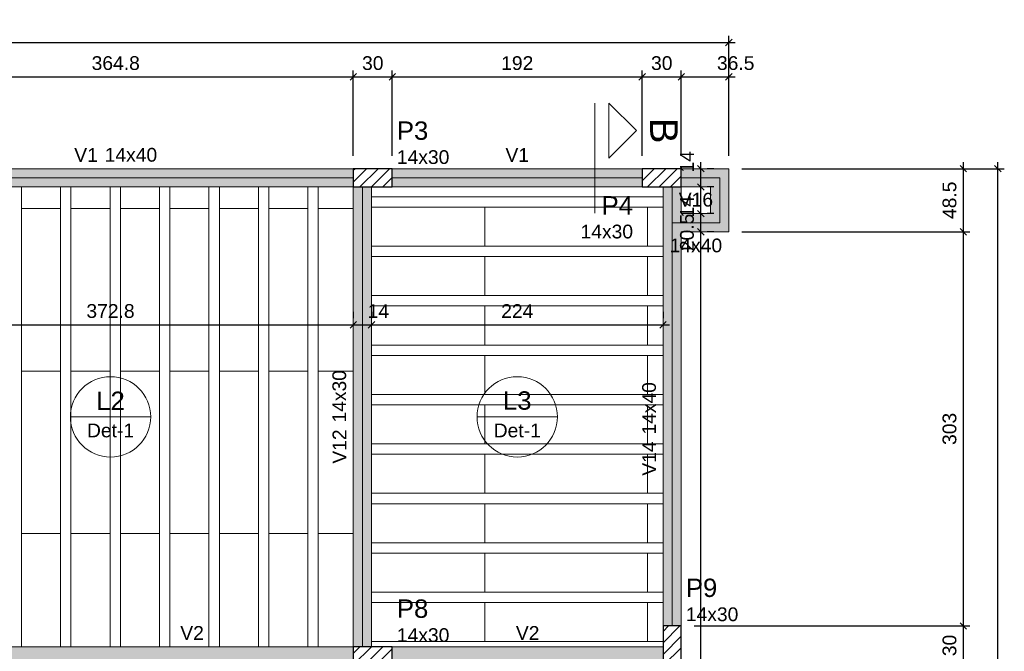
# Model space of a CAD drawing. Header units: millimetres. Extents: x 1434 to 2277, y -793 to -278.
# Tile 24 of 111: x 1731 to 1747, y -609 to -599. Entities that reach past the tile are written whole.
import ezdxf

# ---------------------------------------------------------------- set-up
doc = ezdxf.new("R2010")
doc.units = ezdxf.units.MM
doc.linetypes.add('DASHDOT', pattern=[25.4, 12.7, -6.35, 0, -6.35])
doc.linetypes.add('DOT', pattern=[6.35, 0, -6.35])
for name, color, linetype, lineweight in [('FO-Cortes', 9, 'DASHDOT', 5), ('FO-Cotas', 5, 'Continuous', 5), ('FO-Eixos', 5, 'Continuous', 5), ('FO-Hachura pilar que passa', 19, 'Continuous', 5), ('FO-Hachura viga', 43, 'Continuous', 5), ('FO-Hachuras das lajes', 1, 'Continuous', 20), ('FO-Pilares', 4, 'Continuous', 30), ('FO-Textos das lajes', 3, 'Continuous', 20), ('FO-Textos das vigas', 7, 'Continuous', 5), ('FO-Textos dos pilares', 7, 'Continuous', 5), ('FO-Vigas', 1, 'Continuous', 20)]:
    doc.layers.add(name, color=color, linetype=linetype, lineweight=lineweight)
doc.styles.add('ARIAL', font='arial.ttf')
doc.styles.get("Standard").update_dxf_attribs({"font": 'arial.ttf'})
doc.dimstyles.new('UM_50.000000', dxfattribs={"dimtxt": 0.18, "dimasz": 0.1, "dimexe": 0.1, "dimexo": 0.2, "dimgap": 0, "dimtad": 1, "dimtih": 1, "dimtoh": 1, "dimdec": 1, "dimlfac": 50, "dimzin": 0, "dimdsep": 46, "dimtxsty": 'Standard', "dimcen": 0.09, "dimdle": 0.1, "dimadec": 1, "dimazin": 2, "dimtfac": 1, "dimtdec": 4, "dimtofl": 0, "dimtmove": 0, "dimatfit": 3, "dimfxl": 1, "dimtolj": 1, "dimarcsym": 0})
pattern_1 = [(45, (1711.39028, -632.76734), (-0.08838835, 0.08838835), [])]

# ---------------------------------------------------------------- blocks, each defined once
blk = doc.blocks.new('_Oblique')
at = {"color": 0, "linetype": 'ByBlock', "lineweight": -2}
blk.add_line((-0.5, -0.5), (0.5, 0.5), dxfattribs=at)
blk = doc.blocks.new('*D728')
at = {"layer": 'FO-Cotas', "color": 0, "lineweight": -2, "transparency": 16777216}
for p, q in [((1729.278, -601.167), (1729.278, -599.855)), ((1736.575, -601.167), (1736.575, -599.855)), ((1729.178, -599.955), (1736.675, -599.955))]:
    blk.add_line(p, q, dxfattribs=at)
at = {"layer": 'FO-Cotas', "color": 0, "lineweight": -2, "transparency": 16777216, "xscale": 0.1, "yscale": 0.1, "zscale": 0.1, "rotation": 180}
blk.add_blockref('_Oblique', (1729.278, -599.955), dxfattribs=at)
at = {"layer": 'FO-Cotas', "color": 0, "lineweight": -2, "transparency": 16777216, "xscale": 0.1, "yscale": 0.1, "zscale": 0.1}
blk.add_blockref('_Oblique', (1736.575, -599.955), dxfattribs=at)
at = {"layer": 'FO-Cotas', "color": 7, "transparency": 16777216, "insert": (1732.926, -599.744), "char_height": 0.2118, "attachment_point": 5, "rotation": 0.0057, "style": 'ARIAL'}
blk.add_mtext('\\A1;364.8', dxfattribs=at)
blk = doc.blocks.new('*D729')
at = {"layer": 'FO-Cotas', "color": 0, "lineweight": -2, "transparency": 16777216}
for p, q in [((1736.575, -601.167), (1736.575, -599.855)), ((1737.175, -601.167), (1737.175, -599.855)), ((1736.475, -599.955), (1737.275, -599.955))]:
    blk.add_line(p, q, dxfattribs=at)
at = {"layer": 'FO-Cotas', "color": 0, "lineweight": -2, "transparency": 16777216, "xscale": 0.1, "yscale": 0.1, "zscale": 0.1, "rotation": 180}
blk.add_blockref('_Oblique', (1736.575, -599.955), dxfattribs=at)
at = {"layer": 'FO-Cotas', "color": 0, "lineweight": -2, "transparency": 16777216, "xscale": 0.1, "yscale": 0.1, "zscale": 0.1}
blk.add_blockref('_Oblique', (1737.175, -599.955), dxfattribs=at)
at = {"layer": 'FO-Cotas', "color": 7, "transparency": 16777216, "insert": (1736.875, -599.744), "char_height": 0.2118, "attachment_point": 5, "rotation": 0.0057, "style": 'ARIAL'}
blk.add_mtext('\\A1;30', dxfattribs=at)
blk = doc.blocks.new('*D730')
at = {"layer": 'FO-Cotas', "color": 0, "lineweight": -2, "transparency": 16777216}
for p, q in [((1737.175, -601.167), (1737.175, -599.855)), ((1741.014, -601.167), (1741.014, -599.855)), ((1737.075, -599.955), (1741.114, -599.955))]:
    blk.add_line(p, q, dxfattribs=at)
at = {"layer": 'FO-Cotas', "color": 0, "lineweight": -2, "transparency": 16777216, "xscale": 0.1, "yscale": 0.1, "zscale": 0.1, "rotation": 180}
blk.add_blockref('_Oblique', (1737.175, -599.955), dxfattribs=at)
at = {"layer": 'FO-Cotas', "color": 0, "lineweight": -2, "transparency": 16777216, "xscale": 0.1, "yscale": 0.1, "zscale": 0.1}
blk.add_blockref('_Oblique', (1741.014, -599.955), dxfattribs=at)
at = {"layer": 'FO-Cotas', "color": 7, "transparency": 16777216, "insert": (1739.094, -599.744), "char_height": 0.2118, "attachment_point": 5, "rotation": 0.0057, "style": 'ARIAL'}
blk.add_mtext('\\A1;192', dxfattribs=at)
blk = doc.blocks.new('*D731')
at = {"layer": 'FO-Cotas', "color": 0, "lineweight": -2, "transparency": 16777216}
for p, q in [((1741.014, -601.167), (1741.014, -599.855)), ((1741.614, -601.167), (1741.614, -599.855)), ((1740.914, -599.955), (1741.714, -599.955))]:
    blk.add_line(p, q, dxfattribs=at)
at = {"layer": 'FO-Cotas', "color": 0, "lineweight": -2, "transparency": 16777216, "xscale": 0.1, "yscale": 0.1, "zscale": 0.1, "rotation": 180}
blk.add_blockref('_Oblique', (1741.014, -599.955), dxfattribs=at)
at = {"layer": 'FO-Cotas', "color": 0, "lineweight": -2, "transparency": 16777216, "xscale": 0.1, "yscale": 0.1, "zscale": 0.1}
blk.add_blockref('_Oblique', (1741.614, -599.955), dxfattribs=at)
at = {"layer": 'FO-Cotas', "color": 7, "transparency": 16777216, "insert": (1741.314, -599.744), "char_height": 0.2118, "attachment_point": 5, "rotation": 0.0057, "style": 'ARIAL'}
blk.add_mtext('\\A1;30', dxfattribs=at)
blk = doc.blocks.new('*D732')
at = {"layer": 'FO-Cotas', "color": 0, "lineweight": -2, "transparency": 16777216}
for p, q in [((1741.614, -601.167), (1741.614, -599.855)), ((1742.344, -601.167), (1742.344, -599.855)), ((1741.514, -599.955), (1742.444, -599.955))]:
    blk.add_line(p, q, dxfattribs=at)
at = {"layer": 'FO-Cotas', "color": 0, "lineweight": -2, "transparency": 16777216, "xscale": 0.1, "yscale": 0.1, "zscale": 0.1, "rotation": 180}
blk.add_blockref('_Oblique', (1741.614, -599.955), dxfattribs=at)
at = {"layer": 'FO-Cotas', "color": 0, "lineweight": -2, "transparency": 16777216, "xscale": 0.1, "yscale": 0.1, "zscale": 0.1}
blk.add_blockref('_Oblique', (1742.344, -599.955), dxfattribs=at)
at = {"layer": 'FO-Cotas', "color": 7, "transparency": 16777216, "insert": (1742.45, -599.744), "char_height": 0.2118, "attachment_point": 5, "rotation": 0.0057, "style": 'ARIAL'}
blk.add_mtext('\\A1;36.5', dxfattribs=at)
blk = doc.blocks.new('*D735')
at = {"layer": 'FO-Cotas', "color": 0, "lineweight": -2, "transparency": 16777216}
for p, q in [((1710.96, -599.426), (1742.444, -599.426)), ((1711.06, -608.517), (1711.06, -599.326)), ((1742.344, -601.167), (1742.344, -599.326))]:
    blk.add_line(p, q, dxfattribs=at)
at = {"layer": 'FO-Cotas', "color": 0, "lineweight": -2, "transparency": 16777216, "xscale": 0.1, "yscale": 0.1, "zscale": 0.1, "rotation": 180}
blk.add_blockref('_Oblique', (1711.06, -599.426), dxfattribs=at)
at = {"layer": 'FO-Cotas', "color": 0, "lineweight": -2, "transparency": 16777216, "xscale": 0.1, "yscale": 0.1, "zscale": 0.1}
blk.add_blockref('_Oblique', (1742.344, -599.426), dxfattribs=at)
at = {"layer": 'FO-Cotas', "color": 7, "transparency": 16777216, "insert": (1726.702, -599.214), "char_height": 0.2118, "attachment_point": 5, "rotation": 0.0057, "style": 'ARIAL'}
blk.add_mtext('\\A1;1564.2', dxfattribs=at)
blk = doc.blocks.new('*D772')
at = {"layer": 'FO-Cotas', "color": 0, "lineweight": -2, "transparency": 16777216}
for p, q in [((1745.947, -609.097), (1745.947, -608.297)), ((1741.814, -608.397), (1746.047, -608.397)), ((1741.814, -608.997), (1746.047, -608.997))]:
    blk.add_line(p, q, dxfattribs=at)
at = {"layer": 'FO-Cotas', "color": 0, "lineweight": -2, "transparency": 16777216, "xscale": 0.1, "yscale": 0.1, "zscale": 0.1}
for p, rotation in [((1745.947, -608.397), 90), ((1745.947, -608.997), 270)]:
    blk.add_blockref('_Oblique', p, dxfattribs=dict(at, rotation=rotation))
at = {"layer": 'FO-Cotas', "color": 7, "transparency": 16777216, "insert": (1745.735, -608.697), "char_height": 0.2118, "attachment_point": 5, "rotation": 90, "style": 'ARIAL'}
blk.add_mtext('\\A1;30', dxfattribs=at)
blk = doc.blocks.new('*D773')
at = {"layer": 'FO-Cotas', "color": 0, "lineweight": -2, "transparency": 16777216}
for p, q in [((1745.947, -608.497), (1745.947, -602.237)), ((1742.544, -602.337), (1746.047, -602.337)), ((1741.814, -608.397), (1746.047, -608.397))]:
    blk.add_line(p, q, dxfattribs=at)
at = {"layer": 'FO-Cotas', "color": 0, "lineweight": -2, "transparency": 16777216, "xscale": 0.1, "yscale": 0.1, "zscale": 0.1}
for p, rotation in [((1745.947, -602.337), 90), ((1745.947, -608.397), 270)]:
    blk.add_blockref('_Oblique', p, dxfattribs=dict(at, rotation=rotation))
at = {"layer": 'FO-Cotas', "color": 7, "transparency": 16777216, "insert": (1745.735, -605.367), "char_height": 0.2118, "attachment_point": 5, "rotation": 90, "style": 'ARIAL'}
blk.add_mtext('\\A1;303', dxfattribs=at)
blk = doc.blocks.new('*D774')
at = {"layer": 'FO-Cotas', "color": 0, "lineweight": -2, "transparency": 16777216}
for p, q in [((1742.544, -601.367), (1746.047, -601.367)), ((1745.947, -602.437), (1745.947, -601.267)), ((1742.544, -602.337), (1746.047, -602.337))]:
    blk.add_line(p, q, dxfattribs=at)
at = {"layer": 'FO-Cotas', "color": 0, "lineweight": -2, "transparency": 16777216, "xscale": 0.1, "yscale": 0.1, "zscale": 0.1}
for p, rotation in [((1745.947, -601.367), 90), ((1745.947, -602.337), 270)]:
    blk.add_blockref('_Oblique', p, dxfattribs=dict(at, rotation=rotation))
at = {"layer": 'FO-Cotas', "color": 7, "transparency": 16777216, "insert": (1745.735, -601.852), "char_height": 0.2118, "attachment_point": 5, "rotation": 90, "style": 'ARIAL'}
blk.add_mtext('\\A1;48.5', dxfattribs=at)
blk = doc.blocks.new('*D775')
at = {"layer": 'FO-Cotas', "color": 0, "lineweight": -2, "transparency": 16777216}
for p, q in [((1742.544, -601.367), (1746.576, -601.367)), ((1746.476, -631.407), (1746.476, -601.267)), ((1743.305, -631.307), (1746.576, -631.307))]:
    blk.add_line(p, q, dxfattribs=at)
at = {"layer": 'FO-Cotas', "color": 0, "lineweight": -2, "transparency": 16777216, "xscale": 0.1, "yscale": 0.1, "zscale": 0.1}
for p, rotation in [((1746.476, -601.367), 90), ((1746.476, -631.307), 270)]:
    blk.add_blockref('_Oblique', p, dxfattribs=dict(at, rotation=rotation))
at = {"layer": 'FO-Cotas', "color": 7, "transparency": 16777216, "insert": (1746.265, -616.337), "char_height": 0.2118, "attachment_point": 5, "rotation": 90, "style": 'ARIAL'}
blk.add_mtext('\\A1;1497', dxfattribs=at)
blk = doc.blocks.new('*D803')
at = {"layer": 'FO-Cotas', "color": 0, "lineweight": -2, "transparency": 16777216}
for p, q in [((1729.118, -603.567), (1729.118, -603.667)), ((1736.575, -603.567), (1736.575, -603.667)), ((1729.018, -603.767), (1736.675, -603.767))]:
    blk.add_line(p, q, dxfattribs=at)
at = {"layer": 'FO-Cotas', "color": 0, "lineweight": -2, "transparency": 16777216, "xscale": 0.1, "yscale": 0.1, "zscale": 0.1, "rotation": 180}
blk.add_blockref('_Oblique', (1729.118, -603.767), dxfattribs=at)
at = {"layer": 'FO-Cotas', "color": 0, "lineweight": -2, "transparency": 16777216, "xscale": 0.1, "yscale": 0.1, "zscale": 0.1}
blk.add_blockref('_Oblique', (1736.575, -603.767), dxfattribs=at)
at = {"layer": 'FO-Cotas', "color": 7, "transparency": 16777216, "insert": (1732.846, -603.556), "char_height": 0.2118, "attachment_point": 5, "rotation": 0.0057, "style": 'ARIAL'}
blk.add_mtext('\\A1;372.8', dxfattribs=at)
blk = doc.blocks.new('*D804')
at = {"layer": 'FO-Cotas', "color": 0, "lineweight": -2, "transparency": 16777216}
for p, q in [((1736.575, -603.567), (1736.575, -603.667)), ((1736.855, -603.567), (1736.855, -603.667)), ((1736.475, -603.767), (1736.955, -603.767))]:
    blk.add_line(p, q, dxfattribs=at)
at = {"layer": 'FO-Cotas', "color": 0, "lineweight": -2, "transparency": 16777216, "xscale": 0.1, "yscale": 0.1, "zscale": 0.1, "rotation": 180}
blk.add_blockref('_Oblique', (1736.575, -603.767), dxfattribs=at)
at = {"layer": 'FO-Cotas', "color": 0, "lineweight": -2, "transparency": 16777216, "xscale": 0.1, "yscale": 0.1, "zscale": 0.1}
blk.add_blockref('_Oblique', (1736.855, -603.767), dxfattribs=at)
at = {"layer": 'FO-Cotas', "color": 7, "transparency": 16777216, "insert": (1736.961, -603.556), "char_height": 0.2118, "attachment_point": 5, "rotation": 0.0057, "style": 'ARIAL'}
blk.add_mtext('\\A1;14', dxfattribs=at)
blk = doc.blocks.new('*D805')
at = {"layer": 'FO-Cotas', "color": 0, "lineweight": -2, "transparency": 16777216}
for p, q in [((1736.855, -603.567), (1736.855, -603.667)), ((1741.334, -603.567), (1741.334, -603.667)), ((1736.755, -603.767), (1741.434, -603.767))]:
    blk.add_line(p, q, dxfattribs=at)
at = {"layer": 'FO-Cotas', "color": 0, "lineweight": -2, "transparency": 16777216, "xscale": 0.1, "yscale": 0.1, "zscale": 0.1, "rotation": 180}
blk.add_blockref('_Oblique', (1736.855, -603.767), dxfattribs=at)
at = {"layer": 'FO-Cotas', "color": 0, "lineweight": -2, "transparency": 16777216, "xscale": 0.1, "yscale": 0.1, "zscale": 0.1}
blk.add_blockref('_Oblique', (1741.334, -603.767), dxfattribs=at)
at = {"layer": 'FO-Cotas', "color": 7, "transparency": 16777216, "insert": (1739.094, -603.556), "char_height": 0.2118, "attachment_point": 5, "rotation": 0.0057, "style": 'ARIAL'}
blk.add_mtext('\\A1;224', dxfattribs=at)
blk = doc.blocks.new('*D820')
at = {"layer": 'FO-Cotas', "color": 0, "lineweight": -2, "transparency": 16777216}
for p, q in [((1741.914, -626.337), (1741.914, -602.237)), ((1742.114, -602.337), (1742.014, -602.337)), ((1742.114, -626.237), (1742.014, -626.237))]:
    blk.add_line(p, q, dxfattribs=at)
at = {"layer": 'FO-Cotas', "color": 0, "lineweight": -2, "transparency": 16777216, "xscale": 0.1, "yscale": 0.1, "zscale": 0.1}
for p, rotation in [((1741.914, -602.337), 90), ((1741.914, -626.237), 270)]:
    blk.add_blockref('_Oblique', p, dxfattribs=dict(at, rotation=rotation))
at = {"layer": 'FO-Cotas', "color": 7, "transparency": 16777216, "insert": (1741.702, -614.287), "char_height": 0.2118, "attachment_point": 5, "rotation": 90, "style": 'ARIAL'}
blk.add_mtext('\\A1;1195', dxfattribs=at)
blk = doc.blocks.new('*D821')
at = {"layer": 'FO-Cotas', "color": 0, "lineweight": -2, "transparency": 16777216}
for p, q in [((1741.914, -602.437), (1741.914, -601.957)), ((1742.114, -602.057), (1742.014, -602.057)), ((1742.114, -602.337), (1742.014, -602.337))]:
    blk.add_line(p, q, dxfattribs=at)
at = {"layer": 'FO-Cotas', "color": 0, "lineweight": -2, "transparency": 16777216, "xscale": 0.1, "yscale": 0.1, "zscale": 0.1}
for p, rotation in [((1741.914, -602.057), 90), ((1741.914, -602.337), 270)]:
    blk.add_blockref('_Oblique', p, dxfattribs=dict(at, rotation=rotation))
at = {"layer": 'FO-Cotas', "color": 7, "transparency": 16777216, "insert": (1741.702, -601.951), "char_height": 0.2118, "attachment_point": 5, "rotation": 90, "style": 'ARIAL'}
blk.add_mtext('\\A1;14', dxfattribs=at)
blk = doc.blocks.new('*D822')
at = {"layer": 'FO-Cotas', "color": 0, "lineweight": -2, "transparency": 16777216}
for p, q in [((1741.914, -602.157), (1741.914, -601.547)), ((1742.114, -601.647), (1742.014, -601.647)), ((1742.114, -602.057), (1742.014, -602.057))]:
    blk.add_line(p, q, dxfattribs=at)
at = {"layer": 'FO-Cotas', "color": 0, "lineweight": -2, "transparency": 16777216, "xscale": 0.1, "yscale": 0.1, "zscale": 0.1}
for p, rotation in [((1741.914, -601.647), 90), ((1741.914, -602.057), 270)]:
    blk.add_blockref('_Oblique', p, dxfattribs=dict(at, rotation=rotation))
at = {"layer": 'FO-Cotas', "color": 7, "transparency": 16777216, "insert": (1741.702, -602.346), "char_height": 0.2118, "attachment_point": 5, "rotation": 90, "style": 'ARIAL'}
blk.add_mtext('\\A1;20.5', dxfattribs=at)
blk = doc.blocks.new('*D823')
at = {"layer": 'FO-Cotas', "color": 0, "lineweight": -2, "transparency": 16777216}
for p, q in [((1741.914, -601.747), (1741.914, -601.267)), ((1742.114, -601.367), (1742.014, -601.367)), ((1742.114, -601.647), (1742.014, -601.647))]:
    blk.add_line(p, q, dxfattribs=at)
at = {"layer": 'FO-Cotas', "color": 0, "lineweight": -2, "transparency": 16777216, "xscale": 0.1, "yscale": 0.1, "zscale": 0.1}
for p, rotation in [((1741.914, -601.367), 90), ((1741.914, -601.647), 270)]:
    blk.add_blockref('_Oblique', p, dxfattribs=dict(at, rotation=rotation))
at = {"layer": 'FO-Cotas', "color": 7, "transparency": 16777216, "insert": (1741.702, -601.261), "char_height": 0.2118, "attachment_point": 5, "rotation": 90, "style": 'ARIAL'}
blk.add_mtext('\\A1;14', dxfattribs=at)

msp = doc.modelspace()

# ---------------------------------------------------------------- hatches: boundary and pattern name
at = {"layer": 'FO-Hachura pilar que passa', "linetype": 'Continuous'}
h = msp.add_hatch(dxfattribs=at)
h.set_pattern_fill('ANSI31', color=256, style=0)
h.set_pattern_definition(pattern_1)
h.paths.add_polyline_path([(1736.5747, -601.3673), (1736.5747, -601.5073), (1736.5747, -601.6473), (1736.8747, -601.6473), (1737.1747, -601.6473), (1737.1747, -601.5073), (1737.1747, -601.3673), (1736.8747, -601.3673)])
h = msp.add_hatch(dxfattribs=at)
h.set_pattern_fill('ANSI31', color=256, style=0)
h.set_pattern_definition(pattern_1)
h.paths.add_polyline_path([(1741.0139, -601.3673), (1741.0139, -601.5073), (1741.0139, -601.6473), (1741.3139, -601.6473), (1741.6139, -601.6473), (1741.6139, -601.5073), (1741.6139, -601.3673), (1741.3139, -601.3673)])
h = msp.add_hatch(dxfattribs=at)
h.set_pattern_fill('ANSI31', color=256, style=0)
h.set_pattern_definition(pattern_1)
h.paths.add_polyline_path([(1741.3339, -608.9969), (1741.4739, -608.9969), (1741.6139, -608.9969), (1741.6139, -608.6969), (1741.6139, -608.3969), (1741.4739, -608.3969), (1741.3339, -608.3969), (1741.3339, -608.6969)])
h = msp.add_hatch(dxfattribs=at)
h.set_pattern_fill('ANSI31', color=256, style=0)
h.set_pattern_definition(pattern_1)
h.paths.add_polyline_path([(1736.5747, -608.7169), (1736.5747, -608.8569), (1736.5747, -608.9969), (1736.8747, -608.9969), (1737.1747, -608.9969), (1737.1747, -608.8569), (1737.1747, -608.7169), (1736.8747, -608.7169)])
at = {"layer": 'FO-Hachura viga', "linetype": 'Continuous'}
for points in [[(1736.5747, -601.3673), (1736.5747, -601.3673), (1729.2779, -601.3673), (1729.2779, -601.6473), (1736.5747, -601.6473), (1736.5747, -601.3673)], [(1741.0139, -601.3675), (1741.0139, -601.3675), (1737.1747, -601.3675), (1737.1747, -601.6473), (1741.0139, -601.6473), (1741.0139, -601.3675)], [(1742.0641, -601.6473), (1742.0641, -601.6473), (1742.3441, -601.3673), (1741.6139, -601.3673), (1741.6139, -601.6475), (1742.0641, -601.6473)], [(1742.3441, -601.3673), (1742.3441, -601.3673), (1742.0641, -601.6473), (1742.0641, -602.0573), (1742.3441, -602.3373), (1742.3441, -601.3673)], [(1736.8547, -601.6473), (1736.8547, -601.6473), (1736.5747, -601.6473), (1736.5747, -608.7169), (1736.8547, -608.7169), (1736.8547, -601.6473)], [(1741.6139, -602.0573), (1741.6139, -602.0573), (1741.6139, -601.6473), (1741.3339, -601.6473), (1741.3339, -602.1973), (1741.4739, -602.1973), (1741.6139, -602.0573)], [(1742.0641, -602.0573), (1742.0641, -602.0573), (1741.6139, -602.0573), (1741.4739, -602.1973), (1741.6139, -602.3373), (1742.3441, -602.3373), (1742.0641, -602.0573)], [(1741.6139, -602.3373), (1741.6139, -602.3373), (1741.4739, -602.1973), (1741.3339, -602.1973), (1741.3339, -608.3969), (1741.6139, -608.3969), (1741.6139, -602.3373)], [(1731.6229, -608.7169), (1731.6229, -608.7169), (1729.2779, -608.7169), (1729.2779, -608.9969), (1731.6229, -608.9969), (1731.6229, -608.7169)], [(1736.5747, -608.7169), (1736.5747, -608.7169), (1731.6229, -608.7169), (1731.6229, -608.9969), (1736.5747, -608.9969), (1736.5747, -608.7169)], [(1741.3339, -608.7169), (1741.3339, -608.7169), (1737.1747, -608.7169), (1737.1747, -608.9969), (1741.3339, -608.9969), (1741.3339, -608.7169)]]:
    msp.add_hatch(color=256, dxfattribs=at).paths.add_polyline_path(points)

# ---------------------------------------------------------------- linework, layer by layer
at = {"layer": 'FO-Cortes', "ltscale": 0.2}
msp.add_line((1740.2883, -600.3576), (1740.2883, -602.052), dxfattribs=at)
at = {"layer": 'FO-Cortes', "linetype": 'Continuous'}
msp.add_lwpolyline([(1740.5001, -600.3576), (1740.5001, -601.2048), (1740.9237, -600.7812), (1740.5001, -600.3576)], close=True, dxfattribs=at)
at = {"layer": 'FO-Eixos'}
for p, q in [((1729.2779, -601.5073), (1736.5747, -601.5073)), ((1737.1747, -601.5073), (1741.0139, -601.5073)), ((1741.6139, -601.5073), (1742.2041, -601.5073)), ((1742.2041, -602.1973), (1742.2041, -601.5073)), ((1736.7147, -608.7169), (1736.7147, -601.6473)), ((1741.4739, -602.1973), (1741.4739, -601.6473)), ((1741.4739, -608.3969), (1741.4739, -602.1973)), ((1741.4739, -602.1973), (1742.2041, -602.1973))]:
    msp.add_line(p, q, dxfattribs=at)
for points in [[(1731.4783, -601.6473), (1731.4783, -601.9773), (1732.0783, -601.9773), (1732.0783, -601.6473)], [(1732.2383, -601.6473), (1732.2383, -601.9773), (1732.8383, -601.9773), (1732.8383, -601.6473)], [(1732.9983, -601.6473), (1732.9983, -601.9773), (1733.5983, -601.9773), (1733.5983, -601.6473)], [(1733.7583, -601.6473), (1733.7583, -601.9773), (1734.3583, -601.9773), (1734.3583, -601.6473)], [(1734.5183, -601.6473), (1734.5183, -601.9773), (1735.1183, -601.9773), (1735.1183, -601.6473)], [(1735.2783, -601.6473), (1735.2783, -601.9773), (1735.8783, -601.9773), (1735.8783, -601.6473)], [(1736.0383, -601.6473), (1736.0383, -601.9773), (1736.5743, -601.9773)], [(1736.5743, -601.9773), (1736.0383, -601.9773), (1736.0383, -604.4773), (1736.5743, -604.4773)], [(1736.8543, -602.5573), (1738.5943, -602.5573), (1738.5943, -601.9573), (1736.8543, -601.9573)], [(1736.8543, -603.3173), (1738.5943, -603.3173), (1738.5943, -602.7173), (1736.8543, -602.7173)], [(1736.8543, -604.0773), (1738.5943, -604.0773), (1738.5943, -603.4773), (1736.8543, -603.4773)], [(1736.8543, -604.8373), (1738.5943, -604.8373), (1738.5943, -604.2373), (1736.8543, -604.2373)], [(1736.5743, -604.4773), (1736.0383, -604.4773), (1736.0383, -606.9773), (1736.5743, -606.9773)], [(1736.8543, -605.5973), (1738.5943, -605.5973), (1738.5943, -604.9973), (1736.8543, -604.9973)], [(1736.8543, -606.3573), (1738.5943, -606.3573), (1738.5943, -605.7573), (1736.8543, -605.7573)], [(1736.8543, -607.1173), (1738.5943, -607.1173), (1738.5943, -606.5173), (1736.8543, -606.5173)], [(1732.0783, -608.7173), (1732.0783, -606.9773), (1731.4783, -606.9773), (1731.4783, -608.7173)], [(1732.8383, -608.7173), (1732.8383, -606.9773), (1732.2383, -606.9773), (1732.2383, -608.7173)], [(1733.5983, -608.7173), (1733.5983, -606.9773), (1732.9983, -606.9773), (1732.9983, -608.7173)], [(1734.3583, -608.7173), (1734.3583, -606.9773), (1733.7583, -606.9773), (1733.7583, -608.7173)], [(1735.1183, -608.7173), (1735.1183, -606.9773), (1734.5183, -606.9773), (1734.5183, -608.7173)], [(1735.8783, -608.7173), (1735.8783, -606.9773), (1735.2783, -606.9773), (1735.2783, -608.7173)], [(1736.5743, -606.9773), (1736.0383, -606.9773), (1736.0383, -608.7173)], [(1736.8543, -607.8773), (1738.5943, -607.8773), (1738.5943, -607.2773), (1736.8543, -607.2773)], [(1736.8543, -608.6373), (1738.5943, -608.6373), (1738.5943, -608.0373), (1736.8543, -608.0373)]]:
    msp.add_lwpolyline(points, dxfattribs=at)
for points in [[(1732.0783, -604.4773), (1732.0783, -601.9773), (1731.4783, -601.9773), (1731.4783, -604.4773), (1732.0783, -604.4773)], [(1732.8383, -604.4773), (1732.8383, -601.9773), (1732.2383, -601.9773), (1732.2383, -604.4773), (1732.8383, -604.4773)], [(1733.5983, -604.4773), (1733.5983, -601.9773), (1732.9983, -601.9773), (1732.9983, -604.4773), (1733.5983, -604.4773)], [(1734.3583, -604.4773), (1734.3583, -601.9773), (1733.7583, -601.9773), (1733.7583, -604.4773), (1734.3583, -604.4773)], [(1735.1183, -604.4773), (1735.1183, -601.9773), (1734.5183, -601.9773), (1734.5183, -604.4773), (1735.1183, -604.4773)], [(1735.8783, -604.4773), (1735.8783, -601.9773), (1735.2783, -601.9773), (1735.2783, -604.4773), (1735.8783, -604.4773)], [(1738.5943, -602.5573), (1741.0943, -602.5573), (1741.0943, -601.9573), (1738.5943, -601.9573), (1738.5943, -602.5573)], [(1738.5943, -603.3173), (1741.0943, -603.3173), (1741.0943, -602.7173), (1738.5943, -602.7173), (1738.5943, -603.3173)], [(1738.5943, -604.0773), (1741.0943, -604.0773), (1741.0943, -603.4773), (1738.5943, -603.4773), (1738.5943, -604.0773)], [(1738.5943, -604.8373), (1741.0943, -604.8373), (1741.0943, -604.2373), (1738.5943, -604.2373), (1738.5943, -604.8373)], [(1732.0783, -606.9773), (1732.0783, -604.4773), (1731.4783, -604.4773), (1731.4783, -606.9773), (1732.0783, -606.9773)], [(1732.8383, -606.9773), (1732.8383, -604.4773), (1732.2383, -604.4773), (1732.2383, -606.9773), (1732.8383, -606.9773)], [(1733.5983, -606.9773), (1733.5983, -604.4773), (1732.9983, -604.4773), (1732.9983, -606.9773), (1733.5983, -606.9773)], [(1734.3583, -606.9773), (1734.3583, -604.4773), (1733.7583, -604.4773), (1733.7583, -606.9773), (1734.3583, -606.9773)], [(1735.1183, -606.9773), (1735.1183, -604.4773), (1734.5183, -604.4773), (1734.5183, -606.9773), (1735.1183, -606.9773)], [(1735.8783, -606.9773), (1735.8783, -604.4773), (1735.2783, -604.4773), (1735.2783, -606.9773), (1735.8783, -606.9773)], [(1738.5943, -605.5973), (1741.0943, -605.5973), (1741.0943, -604.9973), (1738.5943, -604.9973), (1738.5943, -605.5973)], [(1738.5943, -606.3573), (1741.0943, -606.3573), (1741.0943, -605.7573), (1738.5943, -605.7573), (1738.5943, -606.3573)], [(1738.5943, -607.1173), (1741.0943, -607.1173), (1741.0943, -606.5173), (1738.5943, -606.5173), (1738.5943, -607.1173)], [(1738.5943, -607.8773), (1741.0943, -607.8773), (1741.0943, -607.2773), (1738.5943, -607.2773), (1738.5943, -607.8773)], [(1738.5943, -608.6373), (1741.0943, -608.6373), (1741.0943, -608.0373), (1738.5943, -608.0373), (1738.5943, -608.6373)]]:
    msp.add_lwpolyline(points, close=True, dxfattribs=at)
at = {"layer": 'FO-Hachuras das lajes'}
for p, q in [((1731.4783, -608.7173), (1731.4783, -601.6473)), ((1732.0783, -608.7173), (1732.0783, -601.6473)), ((1732.2383, -608.7173), (1732.2383, -601.6473)), ((1732.8383, -608.7173), (1732.8383, -601.6473)), ((1732.9983, -608.7173), (1732.9983, -601.6473)), ((1733.5983, -608.7173), (1733.5983, -601.6473)), ((1733.7583, -608.7173), (1733.7583, -601.6473)), ((1734.3583, -608.7173), (1734.3583, -601.6473)), ((1734.5183, -608.7173), (1734.5183, -601.6473)), ((1735.1183, -608.7173), (1735.1183, -601.6473)), ((1735.2783, -608.7173), (1735.2783, -601.6473)), ((1735.8783, -608.7173), (1735.8783, -601.6473)), ((1736.0383, -608.7173), (1736.0383, -601.6473)), ((1736.8543, -601.7973), (1741.3343, -601.7973)), ((1736.8543, -601.9573), (1741.3343, -601.9573)), ((1736.8543, -602.5573), (1741.3343, -602.5573)), ((1736.8543, -602.7173), (1741.3343, -602.7173)), ((1736.8543, -603.3173), (1741.3343, -603.3173)), ((1736.8543, -603.4773), (1741.3343, -603.4773)), ((1736.8543, -604.0773), (1741.3343, -604.0773)), ((1736.8543, -604.2373), (1741.3343, -604.2373)), ((1736.8543, -604.8373), (1741.3343, -604.8373)), ((1736.8543, -604.9973), (1741.3343, -604.9973)), ((1736.8543, -605.5973), (1741.3343, -605.5973)), ((1736.8543, -605.7573), (1741.3343, -605.7573)), ((1736.8543, -606.3573), (1741.3343, -606.3573)), ((1736.8543, -606.5173), (1741.3343, -606.5173)), ((1736.8543, -607.1173), (1741.3343, -607.1173)), ((1736.8543, -607.2773), (1741.3343, -607.2773)), ((1736.8543, -607.8773), (1741.3343, -607.8773)), ((1736.8543, -608.0373), (1741.3343, -608.0373)), ((1736.8543, -608.6373), (1741.3343, -608.6373))]:
    msp.add_line(p, q, dxfattribs=at)
at = {"layer": 'FO-Pilares'}
for points in [[(1736.5747, -601.3673), (1736.5747, -601.5073), (1736.5747, -601.6473), (1736.8747, -601.6473), (1737.1747, -601.6473), (1737.1747, -601.5073), (1737.1747, -601.3673), (1736.8747, -601.3673), (1736.5747, -601.3673)], [(1741.0139, -601.3673), (1741.0139, -601.5073), (1741.0139, -601.6473), (1741.3139, -601.6473), (1741.6139, -601.6473), (1741.6139, -601.5073), (1741.6139, -601.3673), (1741.3139, -601.3673), (1741.0139, -601.3673)], [(1741.3339, -608.9969), (1741.4739, -608.9969), (1741.6139, -608.9969), (1741.6139, -608.6969), (1741.6139, -608.3969), (1741.4739, -608.3969), (1741.3339, -608.3969), (1741.3339, -608.6969), (1741.3339, -608.9969)], [(1736.5747, -608.7169), (1736.5747, -608.8569), (1736.5747, -608.9969), (1736.8747, -608.9969), (1737.1747, -608.9969), (1737.1747, -608.8569), (1737.1747, -608.7169), (1736.8747, -608.7169), (1736.5747, -608.7169)]]:
    msp.add_lwpolyline(points, close=True, dxfattribs=at)
at = {"layer": 'FO-Textos das lajes'}
for p, q in [((1732.2288, -605.1821), (1733.4638, -605.1821)), ((1738.4768, -605.1821), (1739.7118, -605.1821))]:
    msp.add_line(p, q, dxfattribs=at)
for centre in [(1732.8463, -605.1821), (1739.0943, -605.1821)]:
    msp.add_circle(centre, 0.6175, dxfattribs=at)
at = {"layer": 'FO-Vigas'}
for p, q in [((1729.2779, -601.3673), (1736.5747, -601.3673)), ((1737.1747, -601.3673), (1741.0139, -601.3673)), ((1741.6139, -601.3673), (1742.3441, -601.3673)), ((1742.3441, -602.3373), (1742.3441, -601.3673)), ((1729.2779, -601.6473), (1736.5747, -601.6473)), ((1736.5747, -608.7169), (1736.5747, -601.6473)), ((1736.8547, -608.7169), (1736.8547, -601.6473)), ((1737.1747, -601.6473), (1741.0139, -601.6473)), ((1741.3339, -602.1973), (1741.3339, -601.6473)), ((1741.6139, -602.0573), (1741.6139, -601.6473)), ((1741.6139, -601.6473), (1742.0641, -601.6473)), ((1742.0641, -602.0573), (1742.0641, -601.6473)), ((1741.6139, -602.0573), (1742.0641, -602.0573)), ((1741.3339, -608.3969), (1741.3339, -602.1973)), ((1741.6139, -608.3969), (1741.6139, -602.3373)), ((1741.6139, -602.3373), (1742.3441, -602.3373)), ((1729.2779, -608.7169), (1731.6229, -608.7169)), ((1731.6229, -608.7169), (1736.5747, -608.7169)), ((1737.1747, -608.7169), (1741.3339, -608.7169))]:
    msp.add_line(p, q, dxfattribs=at)

# ---------------------------------------------------------------- texts
at = {"layer": 'FO-Cortes', "linetype": 'DOT', "ltscale": 0.2, "insert": (1741.1355, -600.7812), "char_height": 0.4236, "width": 0.792819, "attachment_point": 8, "rotation": 270, "line_spacing_factor": 0.798, "style": 'ARIAL'}
msp.add_mtext('B', dxfattribs=at)
at = {"layer": 'FO-Textos das lajes', "attachment_point": 8, "line_spacing_factor": 0.798, "style": 'ARIAL'}
for s, insert, char_height, width in [('L2', (1732.8463, -605.0762), 0.2824, 0.875137), ('L3', (1739.0943, -605.0762), 0.2824, 0.875137), ('Det-1', (1732.8463, -605.4998), 0.2118, 1.449644), ('Det-1', (1739.0943, -605.4998), 0.2118, 1.449644)]:
    msp.add_mtext(s, dxfattribs=dict(at, insert=insert, char_height=char_height, width=width))
at = {"layer": 'FO-Textos das vigas', "linetype": 'Continuous', "char_height": 0.2118, "line_spacing_factor": 0.798, "style": 'ARIAL'}
for s, insert, width, attachment_point in [('V1', (1732.6506, -601.2614), 0.726269, 9), ('14x40', (1732.7565, -601.2614), 1.61168, 7), ('V1', (1739.0943, -601.2614), 0.726269, 8), ('V16', (1741.839, -601.9514), 1.056128, 8), ('14x40', (1741.839, -602.655), 1.61168, 8), ('V2', (1734.0988, -608.611), 0.726269, 8), ('V2', (1739.2543, -608.611), 0.726269, 8)]:
    msp.add_mtext(s, dxfattribs=dict(at, insert=insert, width=width, attachment_point=attachment_point))
at = {"layer": 'FO-Textos das vigas', "linetype": 'Continuous', "char_height": 0.2118, "rotation": 90, "line_spacing_factor": 0.798, "style": 'ARIAL'}
for s, insert, width, attachment_point in [('14x30', (1736.4688, -605.2694), 1.61168, 7), ('14x40', (1741.228, -605.4544), 1.61168, 7), ('V12', (1736.4688, -605.3753), 1.056128, 9), ('V14', (1741.228, -605.5603), 1.056128, 9)]:
    msp.add_mtext(s, dxfattribs=dict(at, insert=insert, width=width, attachment_point=attachment_point))
at = {"layer": 'FO-Textos dos pilares', "linetype": 'Continuous', "line_spacing_factor": 0.798, "style": 'ARIAL'}
for s, insert, char_height, width, attachment_point in [('P3', (1737.2453, -600.9261), 0.2824, 0.963418, 7), ('14x30', (1737.2453, -601.2967), 0.2118, 1.61168, 7), ('P4', (1740.8731, -602.0709), 0.2824, 0.963418, 9), ('14x30', (1740.8731, -602.4416), 0.2118, 1.61168, 9), ('P9', (1741.6845, -607.9557), 0.2824, 0.963418, 7), ('P8', (1737.2453, -608.2757), 0.2824, 0.963418, 7), ('14x30', (1741.6845, -608.3263), 0.2118, 1.61168, 7), ('14x30', (1737.2453, -608.6463), 0.2118, 1.61168, 7)]:
    msp.add_mtext(s, dxfattribs=dict(at, insert=insert, char_height=char_height, width=width, attachment_point=attachment_point))

# ---------------------------------------------------------------- dimensions: what is measured, and where the dimension line sits
at = {"layer": 'FO-Cotas'}
for base, p1, p2, picture, middle in [((1742.3441, -599.4258), (1711.0603, -608.7169), (1742.3441, -601.3673), '*D735', (1726.7022, -599.214)), ((1736.5747, -599.9553), (1729.2779, -601.3673), (1736.5747, -601.3673), '*D728', (1732.9263, -599.7435)), ((1737.1747, -599.9553), (1736.5747, -601.3673), (1737.1747, -601.3673), '*D729', (1736.8747, -599.7435)), ((1741.0139, -599.9553), (1737.1747, -601.3673), (1741.0139, -601.3673), '*D730', (1739.0943, -599.7435)), ((1741.6139, -599.9553), (1741.0139, -601.3673), (1741.6139, -601.3673), '*D731', (1741.3139, -599.7435)), ((1742.3441, -599.9553), (1741.6139, -601.3673), (1742.3441, -601.3673), '*D732', (1742.45, -599.7435)), ((1736.5747, -603.7673), (1729.1179, -603.7673), (1736.5747, -603.7673), '*D803', (1732.8463, -603.5555)), ((1736.8547, -603.7673), (1736.5747, -603.7673), (1736.8547, -603.7673), '*D804', (1736.9606, -603.5555)), ((1741.3339, -603.7673), (1736.8547, -603.7673), (1741.3339, -603.7673), '*D805', (1739.0943, -603.5555))]:
    dim = msp.add_linear_dim(base=base, p1=p1, p2=p2, dimstyle='UM_50.000000', override={"dimtxt": 0.2118, "dimasz": 0.1, "dimexe": 0.1, "dimexo": 0.2, "dimtad": 1, "dimtih": 0, "dimtoh": 0, "dimdec": 1, "dimlfac": 50, "dimzin": 8, "dimtxsty": 'ARIAL', "dimblk": 'Oblique', "dimblk1": 'Oblique', "dimblk2": 'Oblique', "dimsah": 1, "dimdle": 0.1, "dimse1": 0, "dimse2": 0, "dimclrt": 7, "dimadec": 1, "dimazin": 3, "dimtmove": 2, "dimldrblk": 'Oblique'}, dxfattribs=at)
    dim.commit()
    dim.dimension.update_dxf_attribs({"geometry": picture, "text_midpoint": middle, "dimtype": 160, "text_rotation": 0.00573})
for base, p1, p2, picture, middle in [((1741.9141, -601.3673), (1741.9141, -601.6473), (1741.9141, -601.3673), '*D823', (1741.7023, -601.2614)), ((1745.9469, -601.3673), (1742.3441, -602.3373), (1742.3441, -601.3673), '*D774', (1745.7351, -601.8523)), ((1746.4764, -601.3673), (1743.1049, -631.3073), (1742.3441, -601.3673), '*D775', (1746.2646, -616.3373)), ((1741.9141, -601.6473), (1741.9141, -602.0573), (1741.9141, -601.6473), '*D822', (1741.7023, -602.346)), ((1741.9141, -602.0573), (1741.9141, -602.3373), (1741.9141, -602.0573), '*D821', (1741.7023, -601.9514)), ((1741.9141, -602.3373), (1741.9141, -626.2373), (1741.9141, -602.3373), '*D820', (1741.7023, -614.2873)), ((1745.9469, -602.3373), (1741.6139, -608.3969), (1742.3441, -602.3373), '*D773', (1745.7351, -605.3671)), ((1745.9469, -608.3969), (1741.6139, -608.9969), (1741.6139, -608.3969), '*D772', (1745.7351, -608.6969))]:
    dim = msp.add_linear_dim(base=base, p1=p1, p2=p2, angle=90, dimstyle='UM_50.000000', override={"dimtxt": 0.2118, "dimasz": 0.1, "dimexe": 0.1, "dimexo": 0.2, "dimtad": 1, "dimtih": 0, "dimtoh": 0, "dimdec": 1, "dimlfac": 50, "dimzin": 8, "dimtxsty": 'ARIAL', "dimblk": 'Oblique', "dimblk1": 'Oblique', "dimblk2": 'Oblique', "dimsah": 1, "dimdle": 0.1, "dimse1": 0, "dimse2": 0, "dimclrt": 7, "dimadec": 1, "dimazin": 3, "dimtmove": 2, "dimldrblk": 'Oblique'}, dxfattribs=at)
    dim.commit()
    dim.dimension.update_dxf_attribs({"geometry": picture, "text_midpoint": middle, "dimtype": 160, "text_rotation": 90})

doc.saveas('drawing.dxf')
